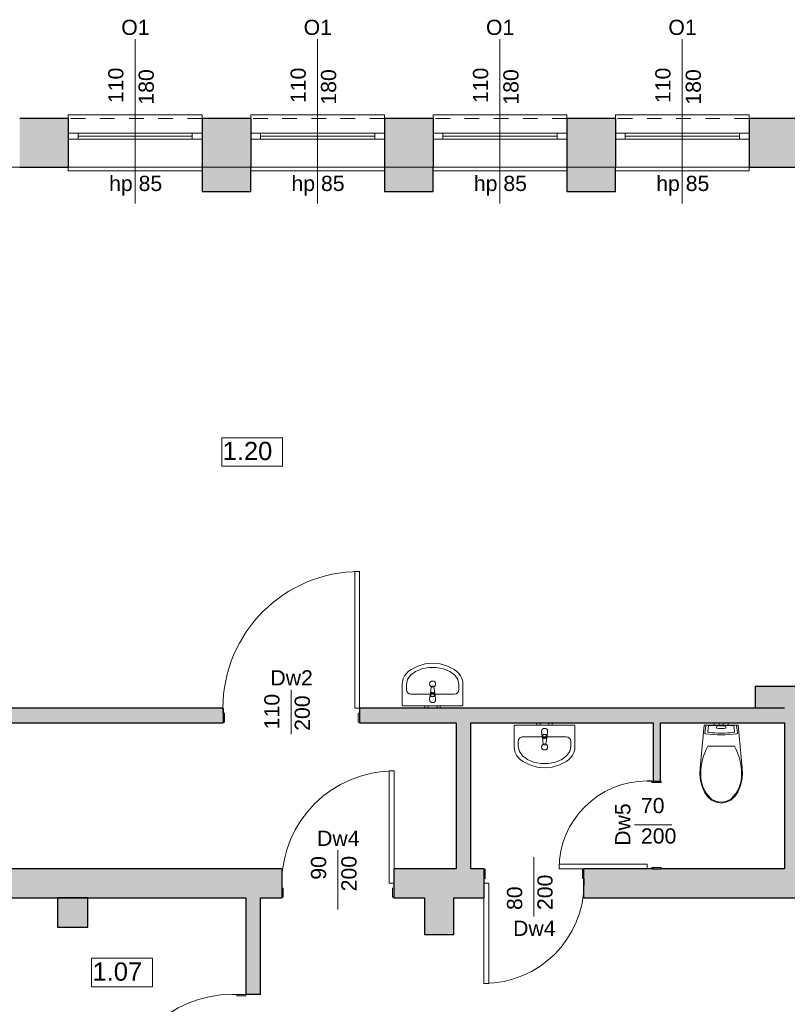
# Model space of a CAD drawing. Header units: centimetres. Extents: x -25572 to 23555, y -2435 to 15405.
# Tile 17 of 134: x 7808 to 8440, y -123 to 687. Entities that reach past the tile are written whole.
import ezdxf

# ---------------------------------------------------------------- set-up
doc = ezdxf.new("R2010")
doc.units = ezdxf.units.CM
doc.header["$MEASUREMENT"] = 0
doc.linetypes.add('Przerywana', pattern=[24, 12, -12])
for name, color, linetype, lineweight in [('Nowe_0_Nr_pióra__75', 6, 'Continuous', 15), ('Nowe_210-A Pomieszczenia_Nr_pióra__41', 7, 'Continuous', 15), ('Nowe_220-A Ściany_Nr_pióra__19', 255, 'Continuous', 0), ('Nowe_220-A Ściany_Nr_pióra__23', 7, 'Continuous', 15), ('Nowe_220-A Ściany_Nr_pióra__27', 7, 'Continuous', 25), ('Nowe_220-A Ściany_Nr_pióra__3', 7, 'Continuous', 13), ('Nowe_220-A Ściany_Nr_pióra__7', 7, 'Continuous', 13), ('Nowe_450-K Stropy_Nr_pióra__21', 7, 'Continuous', 25), ('Nowe_450-K Stropy_Nr_pióra__89', 7, 'Continuous', 13)]:
    doc.layers.add(name, color=color, linetype=linetype, lineweight=lineweight)
doc.layers.add('Nowe_220-A Ściany_Nr_pióra__45', color=7, linetype='Continuous', lineweight=15, true_color=0x40a5ff)
doc.styles.add('STYL_AUTOMATYCZNY_6', font='arial.ttf')

msp = doc.modelspace()

# ---------------------------------------------------------------- hatches: boundary and pattern name
at = {"layer": 'Nowe_220-A Ściany_Nr_pióra__19', "linetype": 'Continuous', "lineweight": 0}
for points in [[(7808.38, 606), (7808.38, 566), (7848.38, 566), (7848.38, 606)], [(7958.38, 606), (7958.38, 546), (7998.38, 546), (7998.38, 606)], [(8108.38, 606), (8108.38, 546), (8148.38, 546), (8148.38, 606)], [(8258.38, 606), (8258.38, 546), (8298.38, 546), (8298.38, 606)], [(8408.38, 566), (8463.83, 566), (8463.83, 606), (8408.38, 606)], [(8463.38, 121), (8463.38, 139), (8413.38, 139), (8413.38, 121)], [(7975.75, 121), (7484.38, 121), (7484.38, 109), (7975.75, 109)], [(8087.75, 121), (8087.75, 109), (8437.38, 109), (8437.38, 121)], [(8463.38, -11), (8463.38, 121), (8437.38, 121), (8437.38, -11)], [(8167.38, 109), (8167.38, -11), (8179.38, -11), (8179.38, 109)], [(8335.38, 109), (8329.38, 109), (8329.38, 61), (8335.38, 61)], [(7551.38, -35), (8024.12, -35), (8024.12, -11), (7551.38, -11)], [(8116.12, -11), (8116.12, -35), (8190.38, -35), (8190.38, -11)], [(8272.38, -35), (8514.84, -35), (8514.84, -11), (8272.38, -11)], [(7839.38, -35), (7839.38, -59), (7864.38, -59), (7864.38, -35)], [(7994.38, -35), (7994.38, -114.57), (8006.38, -114.57), (8006.38, -35)], [(8141.38, -35), (8141.38, -65), (8165.38, -65), (8165.38, -35)]]:
    msp.add_hatch(color=255, dxfattribs=at).paths.add_polyline_path(points)

# ---------------------------------------------------------------- linework, layer by layer
at = {"layer": 'Nowe_0_Nr_pióra__75', "color": 6, "linetype": 'Continuous', "lineweight": 15}
for p, q in [((8139.04, 153.43), (8144.94, 154.57)), ((8144.94, 154.57), (8151.08, 154.57)), ((8151.08, 154.57), (8156.98, 153.43)), ((8127.29, 144.51), (8129.85, 148.19)), ((8129.85, 148.19), (8133.87, 151.25)), ((8133.87, 151.25), (8139.04, 153.43)), ((8156.98, 153.43), (8162.15, 151.25)), ((8162.15, 151.25), (8166.17, 148.19)), ((8166.17, 148.19), (8168.73, 144.51)), ((8126.42, 140.5), (8127.29, 144.51)), ((8126.42, 136.12), (8126.42, 140.5)), ((8168.73, 144.51), (8169.6, 140.5)), ((8169.6, 140.5), (8169.6, 136.12)), ((8130.21, 132.48), (8165.81, 132.48)), ((8146.65, 132.08), (8146.65, 130.59)), ((8146.65, 130.59), (8149.37, 130.59)), ((8149.37, 130.59), (8149.37, 132.08)), ((8375.07, 106.52), (8374.34, 102.02)), ((8395.26, 106.89), (8375.48, 106.89)), ((8379.67, 109), (8381.34, 109)), ((8379.67, 107), (8379.67, 109)), ((8379.67, 107), (8381.34, 107)), ((8381.34, 109), (8383.77, 109)), ((8381.34, 107), (8383.77, 107)), ((8381.84, 106.46), (8381.59, 104.91)), ((8388.74, 106.58), (8382.01, 106.58)), ((8383.77, 109), (8384.24, 109)), ((8383.77, 107), (8383.77, 109)), ((8383.77, 107), (8384.24, 107)), ((8384.24, 109), (8385.37, 109)), ((8384.24, 107), (8385.37, 107)), ((8385.37, 109), (8386.5, 109)), ((8385.37, 107), (8386.5, 107)), ((8386.5, 109), (8386.97, 109)), ((8386.5, 107), (8386.97, 107)), ((8386.97, 107), (8386.97, 109)), ((8386.97, 109), (8389.4, 109)), ((8386.97, 107), (8389.4, 107)), ((8389.16, 104.91), (8388.91, 106.46)), ((8389.4, 109), (8391.07, 109)), ((8389.4, 107), (8391.07, 107)), ((8391.07, 107), (8391.07, 109)), ((8396.4, 102.02), (8395.68, 106.52)), ((8222.3, 97.52), (8257.9, 97.52)), ((8238.74, 97.92), (8238.74, 99.4)), ((8238.74, 99.4), (8241.46, 99.4)), ((8241.46, 99.4), (8241.46, 97.92)), ((8218.51, 93.87), (8218.51, 89.5)), ((8218.51, 89.5), (8219.39, 85.49)), ((8260.82, 85.49), (8261.69, 89.5)), ((8261.69, 89.5), (8261.69, 93.87)), ((8385.37, 89.69), (8374.48, 89.69)), ((8396.27, 89.69), (8385.37, 89.69)), ((8219.39, 85.49), (8221.94, 81.81)), ((8221.94, 81.81), (8225.96, 78.75)), ((8254.24, 78.75), (8258.27, 81.81)), ((8258.27, 81.81), (8260.82, 85.49)), ((8225.96, 78.75), (8231.13, 76.57)), ((8231.13, 76.57), (8237.03, 75.43)), ((8237.03, 75.43), (8243.17, 75.43)), ((8243.17, 75.43), (8249.07, 76.57)), ((8249.07, 76.57), (8254.24, 78.75))]:
    msp.add_line(p, q, dxfattribs=at)
for points in [[(8173.01, 140.5), (8173.01, 123.73), (8173, 123.6), (8172.97, 123.48), (8172.91, 123.36), (8172.83, 123.26), (8172.74, 123.17), (8172.63, 123.1), (8172.51, 123.04), (8172.38, 123.01), (8172.25, 123), (8148.01, 123), (8123.77, 123), (8123.64, 123.01), (8123.51, 123.04), (8123.39, 123.1), (8123.28, 123.17), (8123.19, 123.26), (8123.11, 123.36), (8123.06, 123.48), (8123.02, 123.6), (8123.01, 123.73), (8123.01, 140.5), (8123.23, 142.97), (8123.89, 145.37), (8124.97, 147.62), (8126.43, 149.66), (8128.24, 151.43), (8130.33, 152.87), (8135.84, 155.68), (8141.81, 157.42), (8148.01, 158), (8154.21, 157.42), (8160.18, 155.68), (8165.69, 152.87), (8167.78, 151.43), (8169.59, 149.66), (8171.05, 147.62), (8172.13, 145.37), (8172.79, 142.97)], [(8141.66, 123), (8144.36, 123), (8144.36, 121), (8141.66, 121)], [(8151.66, 123), (8154.36, 123), (8154.36, 121), (8151.66, 121)], [(8265.1, 89.5), (8265.1, 106.27), (8265.09, 106.4), (8265.06, 106.52), (8265, 106.63), (8264.92, 106.74), (8264.83, 106.83), (8264.72, 106.9), (8264.6, 106.96), (8264.48, 106.99), (8264.34, 107), (8240.1, 107), (8215.86, 107), (8215.73, 106.99), (8215.6, 106.96), (8215.48, 106.9), (8215.37, 106.83), (8215.28, 106.74), (8215.2, 106.63), (8215.15, 106.52), (8215.11, 106.4), (8215.1, 106.27), (8215.1, 89.5), (8215.32, 87.03), (8215.98, 84.63), (8217.06, 82.38), (8218.52, 80.34), (8220.33, 78.57), (8222.42, 77.12), (8227.93, 74.31), (8233.9, 72.58), (8240.1, 72), (8246.31, 72.58), (8252.27, 74.31), (8257.78, 77.12), (8259.87, 78.57), (8261.68, 80.34), (8263.14, 82.38), (8264.22, 84.63), (8264.88, 87.03)], [(8233.75, 107), (8236.45, 107), (8236.45, 109), (8233.75, 109)], [(8243.75, 107), (8246.45, 107), (8246.45, 109), (8243.75, 109)], [(8368.43, 61.66), (8369.67, 56.68), (8371.57, 51.99), (8374.13, 48.27), (8377.44, 45.42), (8381.27, 43.62), (8385.37, 43), (8389.48, 43.62), (8393.31, 45.42), (8396.61, 48.27), (8399.17, 51.99), (8401.07, 56.68), (8402.32, 61.66), (8402.86, 66.79), (8402.71, 71.96), (8399.47, 107), (8371.28, 107), (8368.04, 71.96), (8367.88, 66.79)], [(8375.79, 99.6), (8378.97, 99.27), (8382.17, 99.07), (8385.37, 99), (8388.58, 99.07), (8391.77, 99.27), (8394.95, 99.6), (8398.11, 100.06), (8398.46, 100.18), (8398.74, 100.4), (8398.9, 100.69), (8398.92, 101.01), (8398.01, 106.63), (8397.96, 106.78), (8397.85, 106.89), (8397.69, 106.97), (8397.52, 107), (8373.23, 107), (8373.05, 106.97), (8372.9, 106.89), (8372.79, 106.78), (8372.73, 106.63), (8371.83, 101.01), (8371.85, 100.69), (8372.01, 100.4), (8372.28, 100.18), (8372.63, 100.06)]]:
    msp.add_lwpolyline(points, close=True, dxfattribs=at)
for points in [[(8145.51, 128.1), (8145.91, 132.3, -0.12102), (8146.24, 133.25), (8146.9, 138.54, -0.882566), (8149.12, 138.54), (8149.78, 133.25, -0.12102), (8150.11, 132.3), (8150.51, 128.1, -1)], [(8237.6, 101.9), (8238, 97.7, 0.12102), (8238.33, 96.75), (8238.99, 91.46, 0.882566), (8241.21, 91.46), (8241.87, 96.75, 0.12102), (8242.2, 97.7), (8242.6, 101.9, 1)]]:
    msp.add_lwpolyline(points, format="xyb", close=True, dxfattribs=at)
for centre in [(8148.01, 140.86), (8240.1, 89.14)]:
    msp.add_circle(centre, 2.5, dxfattribs=at)
for centre, radius, start, end in [((8148.01, 132.11), 2.11, 32.77103, 147.22897), ((8148.01, 132.08), 1.36, 0, 180), ((8240.1, 97.92), 1.36, 180, 0), ((8240.1, 97.89), 2.11, 212.77103, 327.22897)]:
    msp.add_arc(centre, radius, start, end, dxfattribs=at)
for centre, major_axis, ratio, start_param, end_param in [((8130.21, 136.12), (3.79, 0), 0.9625, 3.141593, 4.712389), ((8165.81, 136.12), (3.79, 0), 0.9625, 4.712389, 6.283185), ((8375.49, 106.53), (0.42, 0), 0.851064, 1.584215, 3.170129), ((8382.01, 106.44), (0.172, 0), 0.851064, 1.570973, 3.005623), ((8388.74, 106.44), (0.172, 0), 0.851064, 0.13597, 1.57062), ((8395.26, 106.53), (0.42, 0), 0.851064, 6.254649, 7.840563), ((8222.3, 93.87), (3.79, 0), 0.9625, 1.570796, 3.141593), ((8257.9, 93.87), (3.79, 0), 0.9625, 0, 1.570796), ((8375.11, 101.91), (0.78, 0), 0.851064, 2.978676, 4.578797), ((8385.37, 146.9), (54.63, 0), 0.851064, 4.52152, 4.903258), ((8381.87, 104.88), (0.281, 0), 0.851064, 2.999606, 4.365001), ((8385.37, 120.51), (18.98, 0), 0.851064, 4.521515, 4.903263), ((8388.88, 104.88), (0.281, 0), 0.851064, 5.059777, 6.425172), ((8395.63, 101.91), (0.78, 0), 0.851064, 4.845981, 6.446102), ((8411.18, 68.21), (0, 42.55), 0.999377, 1.041392, 1.594412), ((8359.56, 68.21), (0, 42.55), 0.999377, 4.688771, 5.241791), ((8394.32, 65.77), (0, 25.71), 0.999377, 1.515065, 2.415654), ((8376.43, 65.77), (0, 25.71), 0.999377, 3.867528, 4.768116), ((8385.45, 57.72), (0, 13.86), 0.999377, 2.509088, 3.135732), ((8385.29, 57.72), (0, 13.86), 0.999377, 3.147454, 3.774097)]:
    msp.add_ellipse(centre, major_axis=major_axis, ratio=ratio, start_param=start_param, end_param=end_param, dxfattribs=at)
at = {"layer": 'Nowe_210-A Pomieszczenia_Nr_pióra__41', "color": 7, "linetype": 'Continuous', "lineweight": 15}
for p, q in [((7974.58, 343.5), (8024.62, 343.5)), ((7974.58, 319.93), (7974.58, 343.5)), ((8024.62, 343.5), (8024.62, 319.93)), ((8024.62, 319.93), (7974.58, 319.93)), ((7867.54, -84.67), (7917.57, -84.67)), ((7867.54, -108.24), (7867.54, -84.67)), ((7917.57, -84.67), (7917.57, -108.24)), ((7917.57, -108.24), (7867.54, -108.24))]:
    msp.add_line(p, q, dxfattribs=at)
at = {"layer": 'Nowe_220-A Ściany_Nr_pióra__23', "color": 7, "linetype": 'Continuous', "lineweight": 15}
for p, q in [((7848.38, 594), (7856.38, 594)), ((7856.38, 594), (7856.38, 589)), ((7950.38, 589), (7950.38, 594)), ((7950.38, 594), (7958.38, 594)), ((7998.38, 594), (8006.38, 594)), ((8006.38, 594), (8006.38, 589)), ((8100.38, 589), (8100.38, 594)), ((8100.38, 594), (8108.38, 594)), ((8148.38, 594), (8156.38, 594)), ((8156.38, 594), (8156.38, 589)), ((8250.38, 589), (8250.38, 594)), ((8250.38, 594), (8258.38, 594)), ((8298.38, 594), (8306.38, 594)), ((8306.38, 594), (8306.38, 589)), ((8400.38, 589), (8400.38, 594)), ((8400.38, 594), (8408.38, 594)), ((7856.38, 589), (7848.38, 589)), ((7958.38, 589), (7950.38, 589)), ((8006.38, 589), (7998.38, 589)), ((8108.38, 589), (8100.38, 589)), ((8156.38, 589), (8148.38, 589)), ((8258.38, 589), (8250.38, 589)), ((8306.38, 589), (8298.38, 589)), ((8408.38, 589), (8400.38, 589)), ((7975.55, 117), (7975.55, 121)), ((7975.55, 121), (7975.75, 121)), ((7976.75, 117), (7975.55, 117)), ((7975.75, 121), (7975.75, 109.5)), ((7976.75, 109.5), (7976.75, 117)), ((8087.95, 117), (8086.75, 117)), ((8086.75, 117), (8086.75, 109.5)), ((8087.75, 109.5), (8087.75, 121)), ((8087.75, 121), (8087.95, 121)), ((8087.95, 121), (8087.95, 117)), ((7975.75, 109.5), (7976.75, 109.5)), ((8086.75, 109.5), (8087.75, 109.5)), ((8328.38, 61.2), (8324.38, 61.2)), ((8324.38, 61.2), (8324.38, 61)), ((8324.38, 61), (8335.88, 61)), ((8328.38, 60), (8328.38, 61.2)), ((8335.88, 60), (8328.38, 60)), ((8335.88, 61), (8335.88, 60)), ((8190.38, -11.5), (8190.38, -23)), ((8191.38, -11.5), (8190.38, -11.5)), ((8191.38, -19), (8191.38, -11.5)), ((8271.38, -11.5), (8271.38, -19)), ((8272.38, -11.5), (8271.38, -11.5)), ((8272.38, -23), (8272.38, -11.5)), ((8335.88, -11), (8324.38, -11)), ((8324.38, -11), (8324.38, -11.2)), ((8324.38, -11.2), (8328.38, -11.2)), ((8328.38, -11.2), (8328.38, -10)), ((8328.38, -10), (8335.88, -10)), ((8335.88, -10), (8335.88, -11)), ((8023.92, -27), (8023.92, -23)), ((8023.92, -23), (8024.12, -23)), ((8024.12, -23), (8024.12, -34.5)), ((8116.12, -34.5), (8116.12, -23)), ((8116.12, -23), (8116.32, -23)), ((8116.32, -23), (8116.32, -27)), ((8190.18, -23), (8190.18, -19)), ((8190.18, -19), (8191.38, -19)), ((8190.38, -23), (8190.18, -23)), ((8271.38, -19), (8272.58, -19)), ((8272.58, -23), (8272.38, -23)), ((8272.58, -19), (8272.58, -23)), ((8025.12, -27), (8023.92, -27)), ((8025.12, -34.5), (8025.12, -27)), ((8116.32, -27), (8115.12, -27)), ((8115.12, -27), (8115.12, -34.5)), ((8024.12, -34.5), (8025.12, -34.5)), ((8115.12, -34.5), (8116.12, -34.5)), ((7986.88, -114.37), (7982.88, -114.37)), ((7982.88, -114.37), (7982.88, -114.57)), ((7982.88, -114.57), (7994.38, -114.57)), ((7986.88, -115.57), (7986.88, -114.37)), ((7994.38, -115.57), (7986.88, -115.57)), ((7994.38, -114.57), (7994.38, -115.57))]:
    msp.add_line(p, q, dxfattribs=at)
at = {"layer": 'Nowe_220-A Ściany_Nr_pióra__27', "color": 7, "linetype": 'Continuous', "lineweight": 25}
for p, q in [((7848.38, 606), (7848.38, 594)), ((7848.38, 606), (7848.38, 594)), ((7958.38, 606), (7958.38, 594)), ((7958.38, 606), (7958.38, 594)), ((7998.38, 606), (7998.38, 594)), ((7998.38, 606), (7998.38, 594)), ((8108.38, 606), (8108.38, 594)), ((8108.38, 606), (8108.38, 594)), ((8148.38, 606), (8148.38, 594)), ((8148.38, 606), (8148.38, 594)), ((8258.38, 606), (8258.38, 594)), ((8258.38, 606), (8258.38, 594)), ((8298.38, 606), (8298.38, 594)), ((8298.38, 606), (8298.38, 594)), ((8408.38, 606), (8408.38, 594)), ((8408.38, 606), (8408.38, 594)), ((7848.38, 594), (7848.38, 589)), ((7848.38, 594), (7848.38, 589)), ((7848.38, 594), (7848.38, 589)), ((7958.38, 594), (7958.38, 589)), ((7958.38, 594), (7958.38, 589)), ((7958.38, 594), (7958.38, 589)), ((7998.38, 594), (7998.38, 589)), ((7998.38, 594), (7998.38, 589)), ((7998.38, 594), (7998.38, 589)), ((8108.38, 594), (8108.38, 589)), ((8108.38, 594), (8108.38, 589)), ((8108.38, 594), (8108.38, 589)), ((8148.38, 594), (8148.38, 589)), ((8148.38, 594), (8148.38, 589)), ((8148.38, 594), (8148.38, 589)), ((8258.38, 594), (8258.38, 589)), ((8258.38, 594), (8258.38, 589)), ((8258.38, 594), (8258.38, 589)), ((8298.38, 594), (8298.38, 589)), ((8298.38, 594), (8298.38, 589)), ((8298.38, 594), (8298.38, 589)), ((8408.38, 594), (8408.38, 589)), ((8408.38, 594), (8408.38, 589)), ((8408.38, 594), (8408.38, 589)), ((7848.38, 589), (7848.38, 566)), ((7848.38, 589), (7848.38, 566)), ((7958.38, 589), (7958.38, 566)), ((7958.38, 589), (7958.38, 566)), ((7998.38, 589), (7998.38, 566)), ((7998.38, 589), (7998.38, 566)), ((8108.38, 589), (8108.38, 566)), ((8108.38, 589), (8108.38, 566)), ((8148.38, 589), (8148.38, 566)), ((8148.38, 589), (8148.38, 566)), ((8258.38, 589), (8258.38, 566)), ((8258.38, 589), (8258.38, 566)), ((8298.38, 589), (8298.38, 566)), ((8298.38, 589), (8298.38, 566)), ((8408.38, 589), (8408.38, 566)), ((8408.38, 589), (8408.38, 566)), ((7975.75, 121), (7975.75, 109.5)), ((7975.75, 121), (7975.75, 109.5)), ((7975.75, 121), (7975.75, 109.5)), ((8087.75, 121), (8087.75, 109.5)), ((8087.75, 121), (8087.75, 109.5)), ((8087.75, 121), (8087.75, 109.5)), ((7975.75, 109.5), (7975.75, 109)), ((7975.75, 109.5), (7975.75, 109)), ((8087.75, 109.5), (8087.75, 109)), ((8087.75, 109.5), (8087.75, 109)), ((8329.38, 61), (8335.38, 61)), ((8329.38, 61), (8335.38, 61)), ((8329.38, 61), (8335.38, 61)), ((8024.12, -11), (8024.12, -23)), ((8024.12, -11), (8024.12, -23)), ((8116.12, -11), (8116.12, -23)), ((8116.12, -11), (8116.12, -23)), ((8190.38, -11.5), (8190.38, -11)), ((8190.38, -11.5), (8190.38, -11)), ((8190.38, -23), (8190.38, -11.5)), ((8190.38, -23), (8190.38, -11.5)), ((8190.38, -23), (8190.38, -11.5)), ((8272.38, -11.5), (8272.38, -11)), ((8272.38, -11.5), (8272.38, -11)), ((8272.38, -23), (8272.38, -11.5)), ((8272.38, -23), (8272.38, -11.5)), ((8272.38, -23), (8272.38, -11.5)), ((8329.38, -11), (8335.38, -11)), ((8329.38, -11), (8335.38, -11)), ((8329.38, -11), (8335.38, -11)), ((8024.12, -23), (8024.12, -34.5)), ((8024.12, -23), (8024.12, -34.5)), ((8024.12, -23), (8024.12, -34.5)), ((8116.12, -23), (8116.12, -34.5)), ((8116.12, -23), (8116.12, -34.5)), ((8116.12, -23), (8116.12, -34.5)), ((8190.38, -35), (8190.38, -23)), ((8190.38, -35), (8190.38, -23)), ((8272.38, -35), (8272.38, -23)), ((8272.38, -35), (8272.38, -23)), ((8024.12, -34.5), (8024.12, -35)), ((8024.12, -34.5), (8024.12, -35)), ((8116.12, -34.5), (8116.12, -35)), ((8116.12, -34.5), (8116.12, -35)), ((8006.38, -114.57), (7994.38, -114.57)), ((8006.38, -114.57), (7994.38, -114.57))]:
    msp.add_line(p, q, dxfattribs=at)
for points in [[(7848.38, 606), (7808.38, 606)], [(7998.38, 606), (7958.38, 606)], [(8148.38, 606), (8108.38, 606)], [(8298.38, 606), (8258.38, 606)], [(8463.83, 606), (8408.38, 606)], [(7808.38, 566), (7848.38, 566)], [(7958.38, 566), (7958.38, 546)], [(7998.38, 546), (7998.38, 566)], [(8108.38, 566), (8108.38, 546)], [(8148.38, 546), (8148.38, 566)], [(8258.38, 566), (8258.38, 546)], [(8298.38, 546), (8298.38, 566)], [(8408.38, 566), (8451.83, 566)], [(7958.38, 546), (7998.38, 546)], [(8108.38, 546), (8148.38, 546)], [(8258.38, 546), (8298.38, 546)], [(8413.38, 139), (8413.38, 121)], [(7975.75, 121), (7577.38, 121)], [(8437.38, 121), (8087.75, 121)], [(7484.38, 109), (7975.75, 109)], [(8087.75, 109), (8167.38, 109)], [(8167.38, 109), (8167.38, -11)], [(8179.38, 109), (8329.38, 109)], [(8179.38, -11), (8179.38, 109)], [(8329.38, 109), (8329.38, 61)], [(8335.38, 109), (8437.38, 109)], [(8335.38, 61), (8335.38, 109)], [(8437.38, 109), (8437.38, -11)], [(8024.12, -11), (7551.38, -11)], [(8167.38, -11), (8116.12, -11)], [(8190.38, -11), (8179.38, -11)], [(8329.38, -11), (8272.38, -11)], [(8437.38, -11), (8335.38, -11)], [(7551.38, -35), (7994.38, -35)], [(7839.38, -35), (7839.38, -59)], [(7864.38, -35), (7839.38, -35)], [(7864.38, -59), (7864.38, -35)], [(7994.38, -35), (7994.38, -114.57)], [(8006.38, -35), (8024.12, -35)], [(8006.38, -114.57), (8006.38, -35)], [(8116.12, -35), (8141.38, -35)], [(8141.38, -35), (8141.38, -65)], [(8165.38, -35), (8190.38, -35)], [(8165.38, -65), (8165.38, -35)], [(8272.38, -35), (8514.84, -35)], [(7839.38, -59), (7864.38, -59)], [(8141.38, -65), (8165.38, -65)]]:
    msp.add_lwpolyline(points, dxfattribs=at)
for p in [(8329.38, 61), (8329.38, 61), (8329.38, -11), (8329.38, -11)]:
    msp.add_point(p, dxfattribs=at)
at = {"layer": 'Nowe_220-A Ściany_Nr_pióra__3', "color": 7, "linetype": 'Continuous', "lineweight": 13}
for p, q in [((7958.38, 609), (7848.38, 609)), ((7848.38, 609), (7848.38, 606)), ((7958.38, 606), (7958.38, 609)), ((8108.38, 609), (7998.38, 609)), ((7998.38, 609), (7998.38, 606)), ((8108.38, 606), (8108.38, 609)), ((8258.38, 609), (8148.38, 609)), ((8148.38, 609), (8148.38, 606)), ((8258.38, 606), (8258.38, 609)), ((8408.38, 609), (8298.38, 609)), ((8298.38, 609), (8298.38, 606)), ((8408.38, 606), (8408.38, 609)), ((7856.38, 594), (7950.38, 594)), ((7950.38, 591.5), (7856.38, 591.5)), ((8006.38, 594), (8100.38, 594)), ((8100.38, 591.5), (8006.38, 591.5)), ((8156.38, 594), (8250.38, 594)), ((8250.38, 591.5), (8156.38, 591.5)), ((8306.38, 594), (8400.38, 594)), ((8400.38, 591.5), (8306.38, 591.5)), ((7950.38, 589), (7856.38, 589)), ((8100.38, 589), (8006.38, 589)), ((8250.38, 589), (8156.38, 589)), ((8400.38, 589), (8306.38, 589)), ((7848.38, 563), (7848.38, 566)), ((7958.38, 563), (7848.38, 563)), ((7958.38, 566), (7958.38, 563)), ((7998.38, 563), (7998.38, 566)), ((8108.38, 563), (7998.38, 563)), ((8108.38, 566), (8108.38, 563)), ((8148.38, 563), (8148.38, 566)), ((8258.38, 563), (8148.38, 563)), ((8258.38, 566), (8258.38, 563)), ((8298.38, 563), (8298.38, 566)), ((8408.38, 563), (8298.38, 563)), ((8408.38, 566), (8408.38, 563)), ((8083.95, 121), (8083.95, 233.4)), ((8083.95, 233.4), (8087.95, 233.4)), ((8087.95, 233.4), (8087.95, 121)), ((8087.95, 121), (8083.95, 121)), ((8112.32, -23), (8112.32, 69.4)), ((8112.32, 69.4), (8116.32, 69.4)), ((8116.32, 69.4), (8116.32, -23)), ((8324.38, -7.2), (8251.98, -7.2)), ((8251.98, -7.2), (8251.98, -11.2)), ((8324.38, -11.2), (8324.38, -7.2)), ((8251.98, -11.2), (8324.38, -11.2)), ((8116.32, -23), (8112.32, -23)), ((8190.18, -105.4), (8190.18, -23)), ((8190.18, -23), (8194.18, -23)), ((8194.18, -23), (8194.18, -105.4)), ((8194.18, -105.4), (8190.18, -105.4))]:
    msp.add_line(p, q, dxfattribs=at)
at = {"layer": 'Nowe_220-A Ściany_Nr_pióra__3', "color": 7, "linetype": 'Przerywana', "lineweight": 13}
for p, q in [((7958.38, 606), (7848.38, 606)), ((8108.38, 606), (7998.38, 606)), ((8258.38, 606), (8148.38, 606)), ((8408.38, 606), (8298.38, 606)), ((7958.38, 566), (7848.38, 566)), ((8108.38, 566), (7998.38, 566)), ((8258.38, 566), (8148.38, 566)), ((8408.38, 566), (8298.38, 566))]:
    msp.add_line(p, q, dxfattribs=at)
at = {"layer": 'Nowe_220-A Ściany_Nr_pióra__3', "color": 7, "linetype": 'Continuous', "lineweight": 13}
for centre, radius, start, end in [((8087.95, 121), 112.4, 90, 180), ((8116.32, -23), 92.4, 90, 180), ((8324.38, -11.2), 72.4, 90, 180), ((8190.18, -23), 82.4, 270, 0), ((7982.88, -206.77), 92.4, 90, 180)]:
    msp.add_arc(centre, radius, start, end, dxfattribs=at)
at = {"layer": 'Nowe_220-A Ściany_Nr_pióra__45', "color": 161, "linetype": 'Continuous', "lineweight": 15, "true_color": 0x40a5ff}
for p, q in [((7903.38, 671.18), (7903.38, 536)), ((8053.38, 671.18), (8053.38, 536)), ((8203.38, 671.18), (8203.38, 536)), ((8353.38, 671.18), (8353.38, 536)), ((8031.75, 136.18), (8031.75, 99.54)), ((8314.2, 25), (8344.84, 25)), ((8070.12, 4.18), (8070.12, -44.46)), ((8231.38, -50.18), (8231.38, -1.54))]:
    msp.add_line(p, q, dxfattribs=at)
at = {"layer": 'Nowe_450-K Stropy_Nr_pióra__21', "color": 7, "linetype": 'Continuous', "lineweight": 25, "flags": 128}
msp.add_lwpolyline([(8413.38, 139), (8463.38, 139)], dxfattribs=at)
at = {"layer": 'Nowe_450-K Stropy_Nr_pióra__89', "color": 7, "linetype": 'Continuous', "lineweight": 13}
for points in [[(6369.38, -610), (10868.76, -610), (10868.76, -11), (10901.38, -11), (10901.38, 566), (6369.38, 566)], [(6369.38, -610), (10868.76, -610), (10868.76, -11), (10901.38, -11), (10901.38, 566), (6369.38, 566)], [(6369.38, 566), (6369.38, -610), (10868.76, -610), (10868.76, -11), (10901.38, -11), (10901.38, 566)]]:
    msp.add_lwpolyline(points, close=True, dxfattribs=at)

# ---------------------------------------------------------------- texts
at = {"layer": 'Nowe_210-A Pomieszczenia_Nr_pióra__41', "color": 7, "linetype": 'Continuous', "lineweight": 15, "char_height": 15, "attachment_point": 2, "style": 'STYL_AUTOMATYCZNY_6'}
for s, insert in [('\\A1;{\\pqc;\\pt0,25;\\fArial|b0|i0|c238|p0;\\W1.000000;1.20\\fArial|b0|i0|c238|p0;\\W1.000000;\\A1{\\H.66x;\\S^  ;}\\fArial|b0|i0|c238|p0;\\W1.000000;\\fArial|b0|i0|c238|p0;\\W1.000000;\\A1{\\H.66x;\\S^  ;}}', (7999.6, 340.07)), ('\\A1;{\\pqc;\\pt0,25;\\fArial|b0|i0|c238|p0;\\W1.000000;1.07\\fArial|b0|i0|c238|p0;\\W1.000000;\\A1{\\H.66x;\\S^  ;}\\fArial|b0|i0|c238|p0;\\W1.000000;\\fArial|b0|i0|c238|p0;\\W1.000000;\\A1{\\H.66x;\\S^  ;}}', (7892.55, -88.1))]:
    msp.add_mtext(s, dxfattribs=dict(at, insert=insert))
at = {"layer": 'Nowe_220-A Ściany_Nr_pióra__7', "color": 7, "linetype": 'Continuous', "lineweight": 13, "char_height": 12.5, "attachment_point": 7, "rotation": 90, "style": 'STYL_AUTOMATYCZNY_6'}
for s, insert in [('\\A1;{\\pql;\\pt0;\\fArial|b0|i0|c238|p0;\\W1.000000;110\\fArial|b0|i0|c238|p0;\\W1.000000;\\A1{\\H.66x;\\S^  ;}\\fArial|b0|i0|c238|p0;\\W1.000000;\\fArial|b0|i0|c238|p0;\\W1.000000;}', (7897.33, 618.67)), ('\\A1;{\\pql;\\pt0;\\fArial|b0|i0|c238|p0;\\W1.000000;180\\fArial|b0|i0|c238|p0;\\W1.000000;\\A1{\\H.66x;\\S^  ;}\\fArial|b0|i0|c238|p0;\\W1.000000;\\fArial|b0|i0|c238|p0;\\W1.000000;}', (7922.33, 617.4)), ('\\A1;{\\pql;\\pt0;\\fArial|b0|i0|c238|p0;\\W1.000000;110\\fArial|b0|i0|c238|p0;\\W1.000000;\\A1{\\H.66x;\\S^  ;}\\fArial|b0|i0|c238|p0;\\W1.000000;\\fArial|b0|i0|c238|p0;\\W1.000000;}', (8047.33, 618.67)), ('\\A1;{\\pql;\\pt0;\\fArial|b0|i0|c238|p0;\\W1.000000;180\\fArial|b0|i0|c238|p0;\\W1.000000;\\A1{\\H.66x;\\S^  ;}\\fArial|b0|i0|c238|p0;\\W1.000000;\\fArial|b0|i0|c238|p0;\\W1.000000;}', (8072.33, 617.4)), ('\\A1;{\\pql;\\pt0;\\fArial|b0|i0|c238|p0;\\W1.000000;110\\fArial|b0|i0|c238|p0;\\W1.000000;\\A1{\\H.66x;\\S^  ;}\\fArial|b0|i0|c238|p0;\\W1.000000;\\fArial|b0|i0|c238|p0;\\W1.000000;}', (8197.33, 618.67)), ('\\A1;{\\pql;\\pt0;\\fArial|b0|i0|c238|p0;\\W1.000000;180\\fArial|b0|i0|c238|p0;\\W1.000000;\\A1{\\H.66x;\\S^  ;}\\fArial|b0|i0|c238|p0;\\W1.000000;\\fArial|b0|i0|c238|p0;\\W1.000000;}', (8222.33, 617.4)), ('\\A1;{\\pql;\\pt0;\\fArial|b0|i0|c238|p0;\\W1.000000;110\\fArial|b0|i0|c238|p0;\\W1.000000;\\A1{\\H.66x;\\S^  ;}\\fArial|b0|i0|c238|p0;\\W1.000000;\\fArial|b0|i0|c238|p0;\\W1.000000;}', (8347.33, 618.67)), ('\\A1;{\\pql;\\pt0;\\fArial|b0|i0|c238|p0;\\W1.000000;180\\fArial|b0|i0|c238|p0;\\W1.000000;\\A1{\\H.66x;\\S^  ;}\\fArial|b0|i0|c238|p0;\\W1.000000;\\fArial|b0|i0|c238|p0;\\W1.000000;}', (8372.33, 617.4)), ('\\A1;{\\pql;\\pt0;\\fArial|b0|i0|c238|p0;\\W1.000000;110\\fArial|b0|i0|c238|p0;\\W1.000000;\\A1{\\H.66x;\\S^  ;}\\fArial|b0|i0|c238|p0;\\W1.000000;\\fArial|b0|i0|c238|p0;\\W1.000000;}', (8025.71, 103.67)), ('\\A1;{\\pql;\\pt0;\\fArial|b0|i0|c238|p0;\\W1.000000;200\\fArial|b0|i0|c238|p0;\\W1.000000;\\A1{\\H.66x;\\S^  ;}\\fArial|b0|i0|c238|p0;\\W1.000000;\\fArial|b0|i0|c238|p0;\\W1.000000;}', (8050.71, 102.4)), ('\\A1;{\\pql;\\pt0;\\fArial|b0|i0|c238|p0;\\W1.000000;Dw5\\fArial|b0|i0|c238|p0;\\W1.000000;\\fArial|b0|i0|c238|p0;\\W1.000000;\\fArial|b0|i0|c238|p0;\\W1.000000;}', (8310.83, 7.85)), ('\\A1;{\\pql;\\pt0;\\fArial|b0|i0|c238|p0;\\W1.000000;90\\fArial|b0|i0|c238|p0;\\W1.000000;\\A1{\\H.66x;\\S^  ;}\\fArial|b0|i0|c238|p0;\\W1.000000;\\fArial|b0|i0|c238|p0;\\W1.000000;}', (8064.08, -20.07)), ('\\A1;{\\pql;\\pt0;\\fArial|b0|i0|c238|p0;\\W1.000000;200\\fArial|b0|i0|c238|p0;\\W1.000000;\\A1{\\H.66x;\\S^  ;}\\fArial|b0|i0|c238|p0;\\W1.000000;\\fArial|b0|i0|c238|p0;\\W1.000000;}', (8089.08, -29.6)), ('\\A1;{\\pql;\\pt0;\\fArial|b0|i0|c238|p0;\\W1.000000;200\\fArial|b0|i0|c238|p0;\\W1.000000;\\A1{\\H.66x;\\S^  ;}\\fArial|b0|i0|c238|p0;\\W1.000000;\\fArial|b0|i0|c238|p0;\\W1.000000;}', (8250.33, -45)), ('\\A1;{\\pql;\\pt0;\\fArial|b0|i0|c238|p0;\\W1.000000;80\\fArial|b0|i0|c238|p0;\\W1.000000;\\A1{\\H.66x;\\S^  ;}\\fArial|b0|i0|c238|p0;\\W1.000000;\\fArial|b0|i0|c238|p0;\\W1.000000;}', (8225.33, -45))]:
    msp.add_mtext(s, dxfattribs=dict(at, insert=insert))
at = {"layer": 'Nowe_220-A Ściany_Nr_pióra__7', "color": 7, "linetype": 'Continuous', "lineweight": 13, "char_height": 12.5, "attachment_point": 7, "style": 'STYL_AUTOMATYCZNY_6'}
for s, insert in [('\\A1;{\\pql;\\pt0;\\fArial|b0|i0|c238|p0;\\W1.000000;O1\\fArial|b0|i0|c238|p0;\\W1.000000;\\fArial|b0|i0|c238|p0;\\W1.000000;\\fArial|b0|i0|c238|p0;\\W1.000000;}', (7891.94, 674.54)), ('\\A1;{\\pql;\\pt0;\\fArial|b0|i0|c238|p0;\\W1.000000;O1\\fArial|b0|i0|c238|p0;\\W1.000000;\\fArial|b0|i0|c238|p0;\\W1.000000;\\fArial|b0|i0|c238|p0;\\W1.000000;}', (8041.94, 674.54)), ('\\A1;{\\pql;\\pt0;\\fArial|b0|i0|c238|p0;\\W1.000000;O1\\fArial|b0|i0|c238|p0;\\W1.000000;\\fArial|b0|i0|c238|p0;\\W1.000000;\\fArial|b0|i0|c238|p0;\\W1.000000;}', (8191.94, 674.54)), ('\\A1;{\\pql;\\pt0;\\fArial|b0|i0|c238|p0;\\W1.000000;O1\\fArial|b0|i0|c238|p0;\\W1.000000;\\fArial|b0|i0|c238|p0;\\W1.000000;\\fArial|b0|i0|c238|p0;\\W1.000000;}', (8341.94, 674.54)), ('\\A1;{\\pql;\\pt0;\\fArial|b0|i0|c238|p0;\\W1.000000;hp 85\\fArial|b0|i0|c238|p0;\\W1.000000;\\A1{\\H.66x;\\S^  ;}\\fArial|b0|i0|c238|p0;\\W1.000000;\\fArial|b0|i0|c238|p0;\\W1.000000;}', (7881.93, 542.59)), ('\\A1;{\\pql;\\pt0;\\fArial|b0|i0|c238|p0;\\W1.000000;hp 85\\fArial|b0|i0|c238|p0;\\W1.000000;\\A1{\\H.66x;\\S^  ;}\\fArial|b0|i0|c238|p0;\\W1.000000;\\fArial|b0|i0|c238|p0;\\W1.000000;}', (8031.93, 542.59)), ('\\A1;{\\pql;\\pt0;\\fArial|b0|i0|c238|p0;\\W1.000000;hp 85\\fArial|b0|i0|c238|p0;\\W1.000000;\\A1{\\H.66x;\\S^  ;}\\fArial|b0|i0|c238|p0;\\W1.000000;\\fArial|b0|i0|c238|p0;\\W1.000000;}', (8181.93, 542.59)), ('\\A1;{\\pql;\\pt0;\\fArial|b0|i0|c238|p0;\\W1.000000;hp 85\\fArial|b0|i0|c238|p0;\\W1.000000;\\A1{\\H.66x;\\S^  ;}\\fArial|b0|i0|c238|p0;\\W1.000000;\\fArial|b0|i0|c238|p0;\\W1.000000;}', (8331.93, 542.59)), ('\\A1;{\\pql;\\pt0;\\fArial|b0|i0|c238|p0;\\W1.000000;Dw2\\fArial|b0|i0|c238|p0;\\W1.000000;\\fArial|b0|i0|c238|p0;\\W1.000000;\\fArial|b0|i0|c238|p0;\\W1.000000;}', (8014.6, 139.75)), ('\\A1;{\\pql;\\pt0;\\fArial|b0|i0|c238|p0;\\W1.000000;70\\fArial|b0|i0|c238|p0;\\W1.000000;\\A1{\\H.66x;\\S^  ;}\\fArial|b0|i0|c238|p0;\\W1.000000;\\fArial|b0|i0|c238|p0;\\W1.000000;}', (8319.38, 31.04)), ('\\A1;{\\pql;\\pt0;\\fArial|b0|i0|c238|p0;\\W1.000000;200\\fArial|b0|i0|c238|p0;\\W1.000000;\\A1{\\H.66x;\\S^  ;}\\fArial|b0|i0|c238|p0;\\W1.000000;\\fArial|b0|i0|c238|p0;\\W1.000000;}', (8319.38, 6.04)), ('\\A1;{\\pql;\\pt0;\\fArial|b0|i0|c238|p0;\\W1.000000;Dw4\\fArial|b0|i0|c238|p0;\\W1.000000;\\fArial|b0|i0|c238|p0;\\W1.000000;\\fArial|b0|i0|c238|p0;\\W1.000000;}', (8052.98, 7.75)), ('\\A1;{\\pql;\\pt0;\\fArial|b0|i0|c238|p0;\\W1.000000;Dw4\\fArial|b0|i0|c238|p0;\\W1.000000;\\fArial|b0|i0|c238|p0;\\W1.000000;\\fArial|b0|i0|c238|p0;\\W1.000000;}', (8214.23, -66.25)), ('\\A1;{\\pql;\\pt0;\\fArial|b0|i0|c238|p0;\\W1.000000;90\\fArial|b0|i0|c238|p0;\\W1.000000;\\A1{\\H.66x;\\S^  ;}\\fArial|b0|i0|c238|p0;\\W1.000000;\\fArial|b0|i0|c238|p0;\\W1.000000;}', (7984.38, -154.53))]:
    msp.add_mtext(s, dxfattribs=dict(at, insert=insert))

doc.saveas('drawing.dxf')
